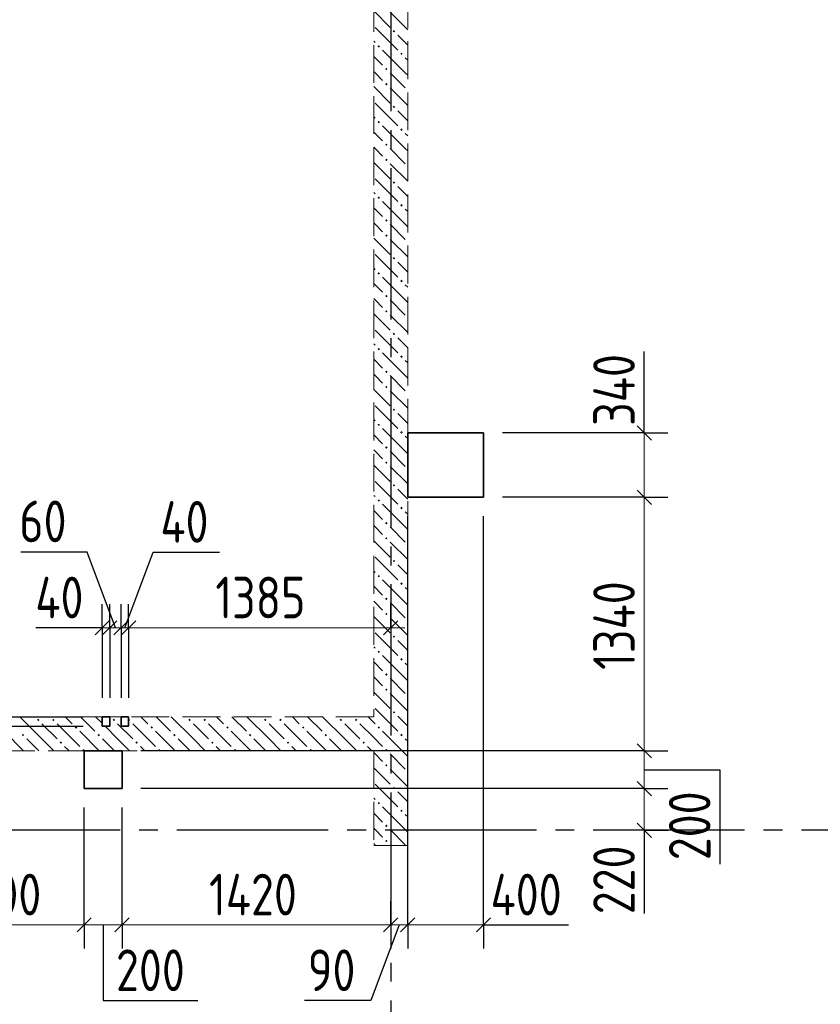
# Model space of a CAD drawing. Header units: millimetres. Extents: x 0 to 61017, y 0 to 42000.
# Tile 10 of 28: x 19679 to 23910, y 27880 to 33084. Entities that reach past the tile are written whole.
import ezdxf

# ---------------------------------------------------------------- set-up
doc = ezdxf.new("R2010")
doc.units = ezdxf.units.MM
doc.linetypes.add('______2', pattern=[270, 200, -70])
doc.linetypes.add('______5', pattern=[1100, 800, -100, 100, -100])
for name, color, linetype, lineweight in [('Standard', 7, 'Continuous', 25), ('Оси', 40, '______5', 18), ('Размерная выноска', 7, 'Continuous', 13)]:
    doc.layers.add(name, color=color, linetype=linetype, lineweight=lineweight)
doc.layers.add('ЖБ Перекрытие верхний уровень', color=7, linetype='Continuous', lineweight=25, true_color=0xe0e0ff)
doc.layers.add('ЖБ Стена верхний уровень', color=7, linetype='Continuous', lineweight=25, true_color=0x006e00)
doc.styles.add('GOST 2.304-81', font='txt')

msp = doc.modelspace()

# ---------------------------------------------------------------- hatches: boundary and pattern name
at = {"layer": 'ЖБ Стена верхний уровень', "linetype": 'Continuous', "lineweight": 18, "transparency": 33554687}
for points in [[(21650.5, 33023.1), (21657, 33029.6), (21663.5, 33023.1), (21657, 33016.6)], [(21570.5, 32943.1), (21577, 32949.6), (21583.5, 32943.1), (21577, 32936.6)], [(21690.5, 32903.1), (21697, 32909.6), (21703.4, 32903.1), (21697, 32896.6)], [(21610.5, 32823.1), (21616.9, 32829.6), (21623.4, 32823.1), (21616.9, 32816.6)], [(21610.5, 32743.1), (21616.9, 32749.6), (21623.4, 32743.1), (21616.9, 32736.6)], [(21650.5, 32623.1), (21657, 32629.6), (21663.5, 32623.1), (21657, 32616.6)], [(21570.5, 32543.1), (21577, 32549.6), (21583.5, 32543.1), (21577, 32536.6)], [(21690.5, 32503.1), (21697, 32509.6), (21703.4, 32503.1), (21697, 32496.6)], [(21610.5, 32423.1), (21616.9, 32429.6), (21623.4, 32423.1), (21616.9, 32416.6)], [(21610.5, 32343.1), (21616.9, 32349.6), (21623.4, 32343.1), (21616.9, 32336.6)], [(21650.5, 32223.1), (21657, 32229.6), (21663.5, 32223.1), (21657, 32216.6)], [(21570.5, 32143.1), (21577, 32149.6), (21583.5, 32143.1), (21577, 32136.6)], [(21690.5, 32103.1), (21697, 32109.6), (21703.4, 32103.1), (21697, 32096.6)], [(21610.5, 32023.1), (21616.9, 32029.6), (21623.4, 32023.1), (21616.9, 32016.6)], [(21610.5, 31943.1), (21616.9, 31949.6), (21623.4, 31943.1), (21616.9, 31936.6)], [(21650.5, 31823.1), (21657, 31829.6), (21663.5, 31823.1), (21657, 31816.6)], [(21570.5, 31743.1), (21577, 31749.6), (21583.5, 31743.1), (21577, 31736.6)], [(21690.5, 31703.1), (21697, 31709.6), (21703.4, 31703.1), (21697, 31696.6)], [(21610.5, 31623.1), (21616.9, 31629.6), (21623.4, 31623.1), (21616.9, 31616.6)], [(21610.5, 31543.1), (21616.9, 31549.6), (21623.4, 31543.1), (21616.9, 31536.6)], [(21650.5, 31423.1), (21657, 31429.6), (21663.5, 31423.1), (21657, 31416.6)], [(21570.5, 31343.1), (21577, 31349.6), (21583.5, 31343.1), (21577, 31336.6)], [(21690.5, 31303.1), (21697, 31309.6), (21703.4, 31303.1), (21697, 31296.6)], [(21610.5, 31223.1), (21616.9, 31229.6), (21623.4, 31223.1), (21616.9, 31216.6)], [(21610.5, 31143.1), (21616.9, 31149.6), (21623.4, 31143.1), (21616.9, 31136.6)], [(21650.5, 31023.1), (21657, 31029.6), (21663.5, 31023.1), (21657, 31016.6)], [(21570.5, 30943.1), (21577, 30949.6), (21583.5, 30943.1), (21577, 30936.6)], [(21690.5, 30903.1), (21697, 30909.6), (21703.4, 30903.1), (21697, 30896.6)], [(21610.5, 30823.1), (21616.9, 30829.6), (21623.4, 30823.1), (21616.9, 30816.6)], [(21610.5, 30743.1), (21616.9, 30749.6), (21623.4, 30743.1), (21616.9, 30736.6)], [(21650.5, 30623.1), (21657, 30629.6), (21663.5, 30623.1), (21657, 30616.6)], [(21570.5, 30543.1), (21577, 30549.6), (21583.5, 30543.1), (21577, 30536.6)], [(21690.5, 30503.1), (21697, 30509.6), (21703.4, 30503.1), (21697, 30496.6)], [(21610.5, 30423.1), (21616.9, 30429.6), (21623.4, 30423.1), (21616.9, 30416.6)], [(21610.5, 30343.1), (21616.9, 30349.6), (21623.4, 30343.1), (21616.9, 30336.6)], [(21650.5, 30223.1), (21657, 30229.6), (21663.5, 30223.1), (21657, 30216.6)], [(21570.5, 30143.1), (21577, 30149.6), (21583.5, 30143.1), (21577, 30136.6)], [(21690.5, 30103.1), (21697, 30109.6), (21703.4, 30103.1), (21697, 30096.6)], [(21610.5, 30023.1), (21616.9, 30029.6), (21623.4, 30023.1), (21616.9, 30016.6)], [(21610.5, 29943.1), (21616.9, 29949.6), (21623.4, 29943.1), (21616.9, 29936.6)], [(21650.5, 29823.1), (21657, 29829.6), (21663.5, 29823.1), (21657, 29816.6)], [(21570.5, 29743.1), (21577, 29749.6), (21583.5, 29743.1), (21577, 29736.6)], [(21690.5, 29703.1), (21697, 29709.6), (21703.4, 29703.1), (21697, 29696.6)], [(21610.5, 29623.1), (21616.9, 29629.6), (21623.4, 29623.1), (21616.9, 29616.6)], [(21610.5, 29543.1), (21616.9, 29549.6), (21623.4, 29543.1), (21616.9, 29536.6)], [(21650.5, 29423.1), (21657, 29429.6), (21663.5, 29423.1), (21657, 29416.6)], [(19770.5, 29383.1), (19777, 29389.6), (19783.5, 29383.1), (19777, 29376.6)], [(19850.5, 29383.1), (19857, 29389.6), (19863.5, 29383.1), (19857, 29376.6)], [(20170.5, 29383.1), (20177, 29389.6), (20183.5, 29383.1), (20177, 29376.6)], [(20255, 29387.7), (20257, 29389.6), (20263.5, 29383.1), (20257, 29376.6), (20255, 29378.6)], [(20570.5, 29383.1), (20577, 29389.6), (20583.5, 29383.1), (20577, 29376.6)], [(20650.5, 29383.1), (20657, 29389.6), (20663.5, 29383.1), (20657, 29376.6)], [(20970.5, 29383.1), (20977, 29389.6), (20983.5, 29383.1), (20977, 29376.6)], [(21050.5, 29383.1), (21057, 29389.6), (21063.5, 29383.1), (21057, 29376.6)], [(21370.5, 29383.1), (21377, 29389.6), (21383.5, 29383.1), (21377, 29376.6)], [(21450.5, 29383.1), (21457, 29389.6), (21463.5, 29383.1), (21457, 29376.6)], [(19690.5, 29303.1), (19697, 29309.6), (19703.4, 29303.1), (19697, 29296.6)], [(19970.5, 29343.1), (19977, 29349.6), (19983.5, 29343.1), (19977, 29336.6)], [(20090.5, 29303.1), (20097, 29309.6), (20103.4, 29303.1), (20097, 29296.6)], [(20370.5, 29343.1), (20377, 29349.6), (20383.5, 29343.1), (20377, 29336.6)], [(20490.5, 29303.1), (20497, 29309.6), (20503.4, 29303.1), (20497, 29296.6)], [(20770.5, 29343.1), (20777, 29349.6), (20783.5, 29343.1), (20777, 29336.6)], [(20890.5, 29303.1), (20897, 29309.6), (20903.4, 29303.1), (20897, 29296.6)], [(21170.5, 29343.1), (21177, 29349.6), (21183.5, 29343.1), (21177, 29336.6)], [(21290.5, 29303.1), (21297, 29309.6), (21303.4, 29303.1), (21297, 29296.6)], [(21570.5, 29343.1), (21577, 29349.6), (21583.5, 29343.1), (21577, 29336.6)], [(21690.5, 29303.1), (21697, 29309.6), (21703.4, 29303.1), (21697, 29296.6)], [(19890.5, 29263.1), (19897, 29269.6), (19903.4, 29263.1), (19897, 29256.6)], [(20290.5, 29263.1), (20297, 29269.6), (20303.4, 29263.1), (20297, 29256.6)], [(20690.5, 29263.1), (20697, 29269.6), (20703.4, 29263.1), (20697, 29256.6)], [(21090.5, 29263.1), (21097, 29269.6), (21103.4, 29263.1), (21097, 29256.6)], [(21490.5, 29263.1), (21497, 29269.6), (21503.4, 29263.1), (21497, 29256.6)], [(20010.5, 29223.1), (20016.9, 29229.6), (20023.4, 29223.1), (20020.3, 29220), (20013.6, 29220)], [(20410.5, 29223.1), (20416.9, 29229.6), (20423.4, 29223.1), (20420.3, 29220), (20413.6, 29220)], [(20810.5, 29223.1), (20816.9, 29229.6), (20823.4, 29223.1), (20820.3, 29220), (20813.6, 29220)], [(21210.5, 29223.1), (21216.9, 29229.6), (21223.4, 29223.1), (21220.3, 29220), (21213.6, 29220)], [(21610.5, 29223.1), (21616.9, 29229.6), (21623.4, 29223.1), (21616.9, 29216.6)], [(21610.5, 29143.1), (21616.9, 29149.6), (21623.4, 29143.1), (21616.9, 29136.6)], [(21650.5, 29023.1), (21657, 29029.6), (21663.5, 29023.1), (21657, 29016.6)], [(21570.5, 28943.1), (21577, 28949.6), (21583.5, 28943.1), (21577, 28936.6)], [(21690.5, 28903.1), (21697, 28909.6), (21703.4, 28903.1), (21697, 28896.6)], [(21610.5, 28823.1), (21616.9, 28829.6), (21623.4, 28823.1), (21616.9, 28816.6)], [(21610.5, 28743.1), (21616.9, 28749.6), (21623.4, 28743.1), (21616.9, 28736.6)]]:
    msp.add_hatch(color=7, dxfattribs=at).paths.add_polyline_path(points, flags=16)

# ---------------------------------------------------------------- linework, layer by layer
at = {"layer": 'Standard', "color": 7, "linetype": 'Continuous', "lineweight": 13, "transparency": 33554687}
for p, q in [((22980, 30900), (22980, 30975)), ((22980, 30560), (22980, 29220)), ((20115, 29870), (20040, 29870)), ((20115, 29870), (20155, 29870)), ((20155, 29870), (20215, 29870)), ((20215, 29870), (20255, 29870)), ((20255, 29870), (21640, 29870)), ((21640, 29870), (21715, 29870)), ((22980, 29220), (22980, 29020)), ((22980, 29020), (22980, 28800)), ((22980, 28800), (22980, 28725)), ((19220, 28300), (20020, 28300)), ((20020, 28300), (20220, 28300)), ((20220, 28300), (21640, 28300)), ((21640, 28300), (21730, 28300)), ((21730, 28300), (22130, 28300)), ((22130, 28300), (22205, 28300))]:
    msp.add_line(p, q, dxfattribs=at)
at = {"layer": 'Standard', "color": 7, "linetype": 'Continuous', "lineweight": 25, "transparency": 33554687}
for p, q in [((22942.5, 30937.5), (23017.5, 30862.5)), ((22942.5, 30597.5), (23017.5, 30522.5)), ((20077.5, 29832.5), (20152.5, 29907.5)), ((20117.5, 29832.5), (20192.5, 29907.5)), ((20177.5, 29832.5), (20252.5, 29907.5)), ((20217.5, 29832.5), (20292.5, 29907.5)), ((21602.5, 29832.5), (21677.5, 29907.5)), ((22942.5, 29257.5), (23017.5, 29182.5)), ((22942.5, 29057.5), (23017.5, 28982.5)), ((22942.5, 28837.5), (23017.5, 28762.5)), ((19982.5, 28262.5), (20057.5, 28337.5)), ((20182.5, 28262.5), (20257.5, 28337.5)), ((21602.5, 28262.5), (21677.5, 28337.5)), ((21692.5, 28262.5), (21767.5, 28337.5)), ((22092.5, 28262.5), (22167.5, 28337.5))]:
    msp.add_line(p, q, dxfattribs=at)
at = {"layer": 'Standard', "color": 251, "linetype": 'Continuous', "lineweight": -3, "true_color": 0x656565, "transparency": 33554687}
for p, q in [((22980, 30900), (22855, 30900)), ((22980, 30900), (23105, 30900)), ((22980, 30560), (22855, 30560)), ((22980, 30560), (23105, 30560)), ((20115, 29870), (20115, 29995)), ((20155, 29870), (20155, 29995)), ((20215, 29870), (20215, 29995)), ((20255, 29870), (20255, 29995)), ((21640, 29870), (21640, 29995)), ((20115, 29870), (20115, 29745)), ((20115, 29870), (20115, 29500)), ((20155, 29870), (20155, 29745)), ((20155, 29870), (20155, 29500)), ((20215, 29870), (20215, 29745)), ((20215, 29870), (20215, 29500)), ((20255, 29870), (20255, 29745)), ((20255, 29870), (20255, 29500)), ((21640, 29870), (21640, 29745)), ((21640, 29870), (21640, 29870)), ((19553.5, 29400), (20015, 29400)), ((19553.5, 29350), (20015, 29350)), ((22980, 29220), (22855, 29220)), ((22980, 29220), (23105, 29220)), ((22980, 29020), (22855, 29020)), ((22980, 29020), (23105, 29020)), ((22980, 28800), (22855, 28800)), ((22980, 28800), (23105, 28800)), ((22980, 28800), (22980, 28800)), ((20020, 28300), (20020, 28425)), ((20220, 28300), (20220, 28425)), ((21640, 28300), (21640, 28425)), ((21730, 28300), (21730, 28425)), ((22130, 28300), (22130, 28425)), ((20020, 28300), (20020, 28175)), ((20220, 28300), (20220, 28175)), ((21640, 28300), (21640, 28175)), ((21640, 28300), (21640, 28300)), ((21730, 28300), (21730, 28175)), ((22130, 28300), (22130, 28175))]:
    msp.add_line(p, q, dxfattribs=at)
for points in [[(22980, 30900), (22963.8, 30900), (22963.8, 30900), (22963, 30900), (22963, 30900), (22963, 30900), (22963, 30900), (22230, 30900)], [(22980, 30560), (22963, 30560), (22963, 30560), (22963, 30560), (22963, 30560), (22230, 30560)], [(21730, 28300), (21730, 28317), (21730, 28317), (21730, 29792.6), (21730, 29792.6), (21730, 30460)], [(22130, 28300), (22130, 28317), (22130, 28317), (22130, 29922.2), (22130, 29922.2), (22130, 30460)], [(22980, 29220), (22963, 29220), (22963, 29220), (20320, 29220)], [(22980, 29020), (22963, 29020), (22963, 29020), (20320, 29020)], [(20020, 28300), (20020, 28317), (20020, 28317), (20020, 28317), (20020, 28317), (20020, 28920)], [(20220, 28300), (20220, 28317), (20220, 28317), (20220, 28317), (20220, 28317), (20220, 28920)]]:
    msp.add_lwpolyline(points, dxfattribs=at)
at = {"layer": 'Standard', "color": 7, "linetype": 'Continuous', "lineweight": 13, "transparency": 33554687}
msp.add_lwpolyline([(22980, 30900), (22980, 30839.5), (22980, 30839.5), (22980, 30603.6), (22980, 30603.6), (22980, 30560)], dxfattribs=at)
at = {"layer": 'ЖБ Перекрытие верхний уровень', "color": 7, "linetype": 'Continuous', "lineweight": 35, "transparency": 33554687}
for p, q in [((22130, 30900), (21730, 30900)), ((21730, 30900), (21730, 30560)), ((22130, 30560), (22130, 30900)), ((21730, 30560), (22130, 30560)), ((20155, 29400), (20115, 29400)), ((20115, 29400), (20115, 29350)), ((20155, 29350), (20155, 29400)), ((20255, 29400), (20215, 29400)), ((20215, 29400), (20215, 29350)), ((20255, 29350), (20255, 29400)), ((20115, 29350), (20155, 29350)), ((20215, 29350), (20255, 29350)), ((20220, 29220), (20020, 29220)), ((20020, 29220), (20020, 29020)), ((20220, 29020), (20220, 29220)), ((20020, 29020), (20220, 29020))]:
    msp.add_line(p, q, dxfattribs=at)
at = {"layer": 'ЖБ Стена верхний уровень', "color": 251, "linetype": '______2', "lineweight": 13, "true_color": 0x656565, "transparency": 33554687}
for p, q in [((21550, 34300), (21550, 29400)), ((21730, 28720), (21730, 34300)), ((20115, 29400), (19020, 29400)), ((20115, 29400), (20115, 29350)), ((20155, 29350), (20155, 29400)), ((20215, 29400), (20155, 29400)), ((20215, 29400), (20215, 29350)), ((20255, 29350), (20255, 29400)), ((21550, 29400), (20255, 29400)), ((20115, 29350), (20155, 29350)), ((20215, 29350), (20255, 29350)), ((19020, 29220), (21550, 29220)), ((21550, 29220), (21550, 28720)), ((21550, 28720), (21730, 28720))]:
    msp.add_line(p, q, dxfattribs=at)
at = {"layer": 'ЖБ Стена верхний уровень', "color": 9, "linetype": 'Continuous', "lineweight": 18, "true_color": 0xc7c7c7, "transparency": 33554687}
for p, q in [((21550, 33130.1), (21637, 33043.1)), ((21637, 33123.1), (21730, 33030.1)), ((21557, 33043.1), (21677, 32923.1)), ((21730, 32950.1), (21677, 33003.1)), ((21550, 32970.1), (21557, 32963.1)), ((21550, 32890.1), (21597, 32843.1)), ((21716.9, 32803.1), (21597, 32923.1)), ((21716.9, 32883.1), (21730, 32870.1)), ((21557, 32803.1), (21550, 32810.1)), ((21597, 32763.1), (21557, 32803.1)), ((21637, 32803.1), (21716.9, 32723.1)), ((21716.9, 32803.1), (21730, 32790.1)), ((21550, 32730.1), (21637, 32643.1)), ((21637, 32723.1), (21730, 32630.1)), ((21557, 32643.1), (21677, 32523.1)), ((21730, 32550.1), (21677, 32603.1)), ((21550, 32570.1), (21557, 32563.1)), ((21550, 32490.1), (21597, 32443.1)), ((21716.9, 32403.1), (21597, 32523.1)), ((21716.9, 32483.1), (21730, 32470.1)), ((21557, 32403.1), (21550, 32410.1)), ((21597, 32363.1), (21557, 32403.1)), ((21637, 32403.1), (21716.9, 32323.1)), ((21716.9, 32403.1), (21730, 32390.1)), ((21550, 32330.1), (21637, 32243.1)), ((21637, 32323.1), (21730, 32230.1)), ((21557, 32243.1), (21677, 32123.1)), ((21550, 32170.1), (21557, 32163.1)), ((21730, 32150.1), (21677, 32203.1)), ((21716.9, 32003.1), (21597, 32123.1)), ((21550, 32090.1), (21597, 32043.1)), ((21716.9, 32083.1), (21730, 32070.1)), ((21557, 32003.1), (21550, 32010.1)), ((21597, 31963.1), (21557, 32003.1)), ((21637, 32003.1), (21716.9, 31923.1)), ((21716.9, 32003.1), (21730, 31990.1)), ((21550, 31930.1), (21637, 31843.1)), ((21637, 31923.1), (21730, 31830.1)), ((21557, 31843.1), (21677, 31723.1)), ((21730, 31750.1), (21677, 31803.1)), ((21550, 31770.1), (21557, 31763.1)), ((21716.9, 31603.1), (21597, 31723.1)), ((21550, 31690.1), (21597, 31643.1)), ((21716.9, 31683.1), (21730, 31670.1)), ((21557, 31603.1), (21550, 31610.1)), ((21597, 31563.1), (21557, 31603.1)), ((21637, 31603.1), (21716.9, 31523.1)), ((21716.9, 31603.1), (21730, 31590.1)), ((21550, 31530.1), (21637, 31443.1)), ((21637, 31523.1), (21730, 31430.1)), ((21557, 31443.1), (21677, 31323.1)), ((21730, 31350.1), (21677, 31403.1)), ((21550, 31370.1), (21557, 31363.1)), ((21550, 31290.1), (21597, 31243.1)), ((21716.9, 31203.1), (21597, 31323.1)), ((21716.9, 31283.1), (21730, 31270.1)), ((21557, 31203.1), (21550, 31210.1)), ((21597, 31163.1), (21557, 31203.1)), ((21637, 31203.1), (21716.9, 31123.1)), ((21716.9, 31203.1), (21730, 31190.1)), ((21550, 31130.1), (21637, 31043.1)), ((21637, 31123.1), (21730, 31030.1)), ((21557, 31043.1), (21677, 30923.1)), ((21550, 30970.1), (21557, 30963.1)), ((21730, 30950.1), (21677, 31003.1)), ((21716.9, 30803.1), (21597, 30923.1)), ((21550, 30890.1), (21597, 30843.1)), ((21716.9, 30883.1), (21730, 30870.1)), ((21557, 30803.1), (21550, 30810.1)), ((21597, 30763.1), (21557, 30803.1)), ((21637, 30803.1), (21716.9, 30723.1)), ((21716.9, 30803.1), (21730, 30790.1)), ((21550, 30730.1), (21637, 30643.1)), ((21637, 30723.1), (21730, 30630.1)), ((21557, 30643.1), (21677, 30523.1)), ((21730, 30550.1), (21677, 30603.1)), ((21550, 30570.1), (21557, 30563.1)), ((21716.9, 30403.1), (21597, 30523.1)), ((21550, 30490.1), (21597, 30443.1)), ((21716.9, 30483.1), (21730, 30470.1)), ((21557, 30403.1), (21550, 30410.1)), ((21597, 30363.1), (21557, 30403.1)), ((21637, 30403.1), (21716.9, 30323.1)), ((21716.9, 30403.1), (21730, 30390.1)), ((21550, 30330.1), (21637, 30243.1)), ((21637, 30323.1), (21730, 30230.1)), ((21557, 30243.1), (21677, 30123.1)), ((21730, 30150.1), (21677, 30203.1)), ((21550, 30170.1), (21557, 30163.1)), ((21550, 30090.1), (21597, 30043.1)), ((21716.9, 30003.1), (21597, 30123.1)), ((21716.9, 30083.1), (21730, 30070.1)), ((21557, 30003.1), (21550, 30010.1)), ((21597, 29963.1), (21557, 30003.1)), ((21637, 30003.1), (21716.9, 29923.1)), ((21716.9, 30003.1), (21730, 29990.1)), ((21550, 29930.1), (21637, 29843.1)), ((21637, 29923.1), (21730, 29830.1)), ((21557, 29843.1), (21677, 29723.1)), ((21550, 29770.1), (21557, 29763.1)), ((21730, 29750.1), (21677, 29803.1)), ((21716.9, 29603.1), (21597, 29723.1)), ((21550, 29690.1), (21597, 29643.1)), ((21716.9, 29683.1), (21730, 29670.1)), ((21557, 29603.1), (21550, 29610.1)), ((21597, 29563.1), (21557, 29603.1)), ((21637, 29603.1), (21716.9, 29523.1)), ((21716.9, 29603.1), (21730, 29590.1)), ((21550, 29530.1), (21637, 29443.1)), ((21637, 29523.1), (21730, 29430.1)), ((21557, 29443.1), (21677, 29323.1)), ((21730, 29350.1), (21677, 29403.1)), ((19797, 29283.1), (19680.1, 29400)), ((19797, 29363.1), (19877, 29283.1)), ((19877, 29363.1), (19997, 29243.1)), ((19920.1, 29400), (19957, 29363.1)), ((20000.1, 29400), (20077, 29323.1)), ((20115, 29365.1), (20080.1, 29400)), ((20197, 29363.1), (20277, 29283.1)), ((20277, 29363.1), (20397, 29243.1)), ((20320.1, 29400), (20357, 29363.1)), ((20400.1, 29400), (20477, 29323.1)), ((20597, 29283.1), (20480.1, 29400)), ((20597, 29363.1), (20677, 29283.1)), ((20677, 29363.1), (20797, 29243.1)), ((20720.1, 29400), (20757, 29363.1)), ((20800.1, 29400), (20877, 29323.1)), ((20997, 29283.1), (20880.1, 29400)), ((20997, 29363.1), (21077, 29283.1)), ((21077, 29363.1), (21197, 29243.1)), ((21120.1, 29400), (21157, 29363.1)), ((21200.1, 29400), (21277, 29323.1)), ((21397, 29283.1), (21280.1, 29400)), ((21397, 29363.1), (21477, 29283.1)), ((21477, 29363.1), (21550, 29290.1)), ((21520.1, 29400), (21550, 29370.1)), ((21550, 29370.1), (21557, 29363.1)), ((19700.1, 29220), (19597, 29323.1)), ((20100.1, 29220), (19997, 29323.1)), ((20197, 29283.1), (20130.1, 29350)), ((20500.1, 29220), (20397, 29323.1)), ((20900.1, 29220), (20797, 29323.1)), ((21300.1, 29220), (21197, 29323.1)), ((21716.9, 29203.1), (21597, 29323.1)), ((19716.9, 29283.1), (19780.1, 29220)), ((19797, 29283.1), (19860.1, 29220)), ((20116.9, 29283.1), (20180.1, 29220)), ((20197, 29283.1), (20260.1, 29220)), ((20516.9, 29283.1), (20580.1, 29220)), ((20597, 29283.1), (20660.1, 29220)), ((20916.9, 29283.1), (20980.1, 29220)), ((20997, 29283.1), (21060.1, 29220)), ((21316.9, 29283.1), (21380.1, 29220)), ((21397, 29283.1), (21460.1, 29220)), ((21550, 29290.1), (21597, 29243.1)), ((21716.9, 29283.1), (21730, 29270.1)), ((19940.1, 29220), (19916.9, 29243.1)), ((20340.1, 29220), (20316.9, 29243.1)), ((20740.1, 29220), (20716.9, 29243.1)), ((21140.1, 29220), (21116.9, 29243.1)), ((21540.1, 29220), (21516.9, 29243.1)), ((21557, 29203.1), (21550, 29210.1)), ((21597, 29163.1), (21557, 29203.1)), ((21637, 29203.1), (21716.9, 29123.1)), ((21716.9, 29203.1), (21730, 29190.1)), ((21550, 29130.1), (21637, 29043.1)), ((21637, 29123.1), (21730, 29030.1)), ((21557, 29043.1), (21677, 28923.1)), ((21730, 28950.1), (21677, 29003.1)), ((21550, 28970.1), (21557, 28963.1)), ((21550, 28890.1), (21597, 28843.1)), ((21716.9, 28803.1), (21597, 28923.1)), ((21716.9, 28883.1), (21730, 28870.1)), ((21557, 28803.1), (21550, 28810.1)), ((21597, 28763.1), (21557, 28803.1)), ((21637, 28803.1), (21716.9, 28723.1)), ((21716.9, 28803.1), (21730, 28790.1)), ((21550, 28730.1), (21560.1, 28720)), ((21637, 28723.1), (21640.1, 28720))]:
    msp.add_line(p, q, dxfattribs=at)
at = {"layer": 'Оси', "color": 8, "linetype": '______5', "lineweight": -3, "transparency": 33554687}
for p, q in [((21640, 38900), (21640, 16970)), ((49910, 28800), (4600, 28800))]:
    msp.add_line(p, q, dxfattribs=at)
at = {"layer": 'Размерная выноска', "color": 7, "linetype": 'Continuous', "lineweight": 25, "transparency": 33554687}
for p, q in [((22980, 30900), (22980, 31330)), ((20115, 29870), (19765, 29870)), ((22980, 28800), (22980, 28360)), ((22130, 28300), (22580, 28300))]:
    msp.add_line(p, q, dxfattribs=at)
for points in [[(20185, 29870), (20035, 30270), (19685, 30270)], [(20235, 29870), (20385, 30270), (20735, 30270)], [(22980, 29120), (23380, 29120), (23380, 28620)], [(20120, 28300), (20120, 27900), (20620, 27900)], [(21685, 28300), (21535, 27900), (21185, 27900)]]:
    msp.add_lwpolyline(points, dxfattribs=at)

# ---------------------------------------------------------------- texts
at = {"layer": 'Standard', "color": 7, "linetype": 'Continuous', "lineweight": 25, "transparency": 33554687, "char_height": 220, "attachment_point": 7, "rotation": 90, "style": 'GOST 2.304-81'}
for s, insert, width in [('340', (22930, 30937.5), 516.396), ('1340', (22930, 29647.6), 610.165), ('200', (23330, 28641.4), 531.967), ('220', (22930, 28355.9), 531.967), ('200', (22300, 27447.5), 531.96)]:
    msp.add_mtext(s, dxfattribs=dict(at, insert=insert, width=width))
at = {"layer": 'Standard', "color": 7, "linetype": 'Continuous', "lineweight": 25, "transparency": 33554687, "char_height": 220, "attachment_point": 7, "style": 'GOST 2.304-81'}
for s, insert, width in [('60', (19677.2, 30322.2), 391.317), ('40', (20422.5, 30320), 391.317), ('40', (19761.6, 29920), 391.311), ('1385', (20713, 29920), 594.589), ('800', (19416.7, 28350), 531.96), ('1420', (20679.8, 28350), 625.741), ('400', (22167.5, 28350), 531.96), ('200', (20188.2, 27950), 531.967), ('90', (21201.6, 27950), 391.311)]:
    msp.add_mtext(s, dxfattribs=dict(at, insert=insert, width=width))

doc.saveas('drawing.dxf')
